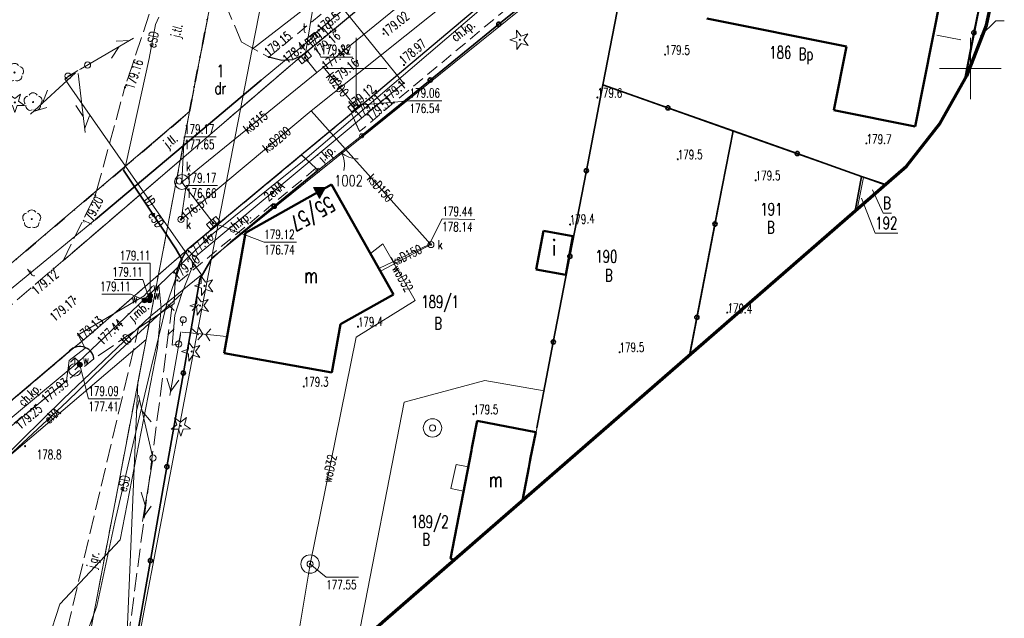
# Model space of a CAD drawing. Header units: metres. Extents: x 7429064 to 7429988, y 5709479 to 5710302.
# Tile 30 of 38: x 7429823 to 7429903, y 5710105 to 5710154. Entities that reach past the tile are written whole.
import ezdxf
from ezdxf.enums import TextEntityAlignment as Align

# ---------------------------------------------------------------- set-up
doc = ezdxf.new("R2010")
doc.units = ezdxf.units.M
doc.header["$MEASUREMENT"] = 0
for name, pattern in [('1', [0]), ('12', [3, 1, -1, 0, -1]), ('3_1', [0]), ('3_14', [1, -1]), ('3_KTCR02', [1.5, 1, -0.5]), ('3_KTJZ01', [2, 1.5, -0.5]), ('3_KTKR01', [0]), ('4', [2.5, 1.5, -1]), ('4_KTJZ01', [2, 1.5, -0.5]), ('5_1', [0]), ('5_EGBB01', [0]), ('5_EGBI17', [0]), ('7_1', [0]), ('7_SUBP02_05', [0]), ('7_SUOP03_03', [0]), ('7_SUOP03_07', [0]), ('7_SUOP03_13', [0]), ('7_SUOP03_17', [0]), ('7_SUPB_P_01', [2.5, 2, -0.5]), ('7_SUPE_01', [0]), ('7_SUPG_P_01', [2.5, 2, -0.5]), ('7_SUPK_01', [0]), ('7_SUPT_01', [0]), ('7_SUPW_01', [0]), ('7_SUSM03_02', [0]), ('8_SUPE_01', [0]), ('8_SUPT_01', [0]), ('8_SUSM03_02', [0])]:
    doc.linetypes.add(name, pattern=pattern)
doc.layers.get('0').update_dxf_attribs({"color": 250, "linetype": 'CONTINUOUS', "lineweight": 100})
for name, color, linetype, lineweight in [('DZIALKA_L_0', 96, '1', 18), ('DZIALKA_T_0', 96, 'CONTINUOUS', 18), ('EADTD_T_0', 7, 'CONTINUOUS', 25), ('EGBB_E_T_0', 7, 'CONTINUOUS', 25), ('EGBB_L_0', 7, '5_EGBB01', 50), ('EGBB_L_1', 7, '5_EGBB01', 50), ('EGBE_L_8', 7, '5_1', 18), ('GMINA_L_0', 7, '12', 35), ('KRZYZE_L_0', 7, '1', 18), ('KTCR_E_T_1', 7, 'CONTINUOUS', 15), ('KTCR_L_1', 7, '3_KTCR02', 18), ('KTJZ_E_T_0', 7, 'CONTINUOUS', 15), ('KTJZ_E_T_0_a', 7, 'CONTINUOUS', 15), ('KTJZ_L_0', 7, '3_KTJZ01', 18), ('KTJZ_L_0_a', 7, '4_KTJZ01', 18), ('KTKR_L_0', 7, '3_KTKR01', 25), ('KTOK_L_1', 7, '3_1', 18), ('KTOK_L_4', 7, 'CONTINUOUS', 35), ('OBOP_T_0', 96, 'CONTINUOUS', 18), ('OBOP_T_0_a', 96, 'CONTINUOUS', 18), ('OBOP_T_1_a', 96, 'CONTINUOUS', 18), ('OBREB_L_0', 7, '4', 18), ('OS_PunktOsnowyWysokosciowej', 18, 'CONTINUOUS', 18), ('RTPW_T_0', 7, 'CONTINUOUS', 15), ('RTPW_T_1', 7, 'CONTINUOUS', 15), ('RTPW_T_1_a', 7, 'CONTINUOUS', 15), ('SUBK_L_0', 34, '7_SUBP02_05', 18), ('SUOE_L_1', 1, '7_SUOP03_13', 35), ('SUOT_L_1', 30, '7_SUOP03_17', 35), ('SUPE_E_T_2', 1, 'CONTINUOUS', 15), ('SUPE_E_T_2_a', 1, 'CONTINUOUS', 15), ('SUPE_E_T_3', 1, 'CONTINUOUS', 15), ('SUPE_L_2', 1, '7_SUPE_01', 18), ('SUPE_L_2_a', 1, '8_SUPE_01', 18), ('SUPE_L_3', 1, '7_SUPE_01', 18), ('SUPK_E_T_0', 34, 'CONTINUOUS', 15), ('SUPK_E_T_4', 34, 'CONTINUOUS', 15), ('SUPK_L_0', 34, '7_SUPK_01', 18), ('SUPK_L_4', 34, '7_SUPK_01', 18), ('SUPP_L_3', 52, '7_SUPG_P_01', 18), ('SUPT_E_T_0', 30, 'CONTINUOUS', 15), ('SUPT_L_0', 30, '7_SUPT_01', 18), ('SUPT_L_0_a', 30, '8_SUPT_01', 18), ('SUPW_E_T_0', 5, 'CONTINUOUS', 15), ('SUPW_L_0', 5, '7_SUPW_01', 18), ('SUSM_L_4', 7, 'CONTINUOUS', 18), ('SUSM_L_4_a', 7, 'CONTINUOUS', 18), ('SUSM_T_0', 7, 'CONTINUOUS', 18), ('SUSM_T_3', 7, 'CONTINUOUS', 18), ('SUTE_T_0', 1, 'CONTINUOUS', 18), ('SUTK_T_0', 7, 'CONTINUOUS', 18), ('SUTT_T_0', 30, 'CONTINUOUS', 18), ('SUTW_T_0', 5, 'CONTINUOUS', 18), ('SUUK_E_T_3', 7, 'CONTINUOUS', 15), ('SUUK_E_T_9', 34, 'CONTINUOUS', 15), ('SUUK_T_0', 7, 'CONTINUOUS', 18), ('SUUK_T_2', 34, 'CONTINUOUS', 18), ('SUUK_T_4', 7, 'CONTINUOUS', 18), ('SUUT_E_T_9', 30, 'CONTINUOUS', 15), ('SUUT_T_1', 30, 'CONTINUOUS', 18), ('SUUW_E_T_5', 7, 'CONTINUOUS', 15), ('SUUW_T_0', 7, 'CONTINUOUS', 18), ('SUUW_T_1', 7, 'CONTINUOUS', 18), ('SUUW_T_7', 7, 'CONTINUOUS', 18), ('UZYTKI_T_0', 96, 'CONTINUOUS', 18), ('zakres', 2, 'CONTINUOUS', 70)]:
    doc.layers.add(name, color=color, linetype=linetype, lineweight=lineweight)
doc.styles.get("Standard").update_dxf_attribs({"font": 'Simplex.SHX', "width": 0.75})

# ---------------------------------------------------------------- blocks, each defined once
blk = doc.blocks.new('3_OBOP01_01')
at = {"linetype": 'Continuous'}
for p, q in [((-0.78225, -0.26495), (-0.3012, 0.09375)), ((-0.3012, 0.09375), (-0.4937, 0.6621)), ((-0.4937, 0.6621), (-0.0039, 0.31545)), ((-0.0039, 0.31545), (0.4771, 0.67415)), ((0.4771, 0.67415), (0.2988, 0.1012)), ((0.2988, 0.1012), (0.7886, -0.24545)), ((-0.18225, -0.2575), (-0.78225, -0.26495)), ((0.01025, -0.82585), (-0.18225, -0.2575)), ((0.1886, -0.2529), (0.01025, -0.82585)), ((0.7886, -0.24545), (0.1886, -0.2529))]:
    blk.add_line(p, q, dxfattribs=at)
blk.add_circle((0, 0), 0.045, dxfattribs=at)
blk = doc.blocks.new('3_RTPW01')
at = {"linetype": 'Continuous'}
blk.add_circle((0, 0), 0.045, dxfattribs=at)
blk = doc.blocks.new('3_RTPW02')
at = {"linetype": 'Continuous'}
blk.add_circle((0, 0), 0.045, dxfattribs=at)
blk = doc.blocks.new('4_OBOP02_01')
at = {"linetype": 'Continuous'}
blk.add_circle((0, 0), 0.045, dxfattribs=at)
for centre, start, end in [((-0.357, 0.116), 102.14447, 221.86002), ((0, 0.375), 30.14012, 149.85988), ((0.357, 0.116), 318.13998, 77.85553), ((-0.22, -0.303), 174.14818, 293.85423), ((0.22, -0.303), 246.14577, 5.85182)]:
    blk.add_arc(centre, 0.375, start, end, dxfattribs=at)
blk = doc.blocks.new('4_OBOP01_01')
at = {"linetype": 'Continuous'}
for p, q in [((-0.78225, -0.26495), (-0.3012, 0.09375)), ((-0.3012, 0.09375), (-0.4937, 0.6621)), ((-0.4937, 0.6621), (-0.0039, 0.31545)), ((-0.0039, 0.31545), (0.4771, 0.67415)), ((0.4771, 0.67415), (0.2988, 0.1012)), ((0.2988, 0.1012), (0.7886, -0.24545)), ((-0.18225, -0.2575), (-0.78225, -0.26495)), ((0.01025, -0.82585), (-0.18225, -0.2575)), ((0.1886, -0.2529), (0.01025, -0.82585)), ((0.7886, -0.24545), (0.1886, -0.2529))]:
    blk.add_line(p, q, dxfattribs=at)
blk.add_circle((0, 0), 0.045, dxfattribs=at)
blk = doc.blocks.new('4_RTPW02')
at = {"linetype": 'Continuous'}
blk.add_circle((0, 0), 0.045, dxfattribs=at)
blk = doc.blocks.new('7_SUSM04_01')
at = {"linetype": 'Continuous'}
blk.add_circle((0, 0), 0.25, dxfattribs=at)
blk = doc.blocks.new('7_SUSM01_01')
at = {"linetype": 'Continuous'}
for p, q in [((-0.742, 0.742), (-1.237, 1.237)), ((0.742, 0.742), (1.237, 1.237)), ((-0.742, -0.742), (-1.237, -1.237)), ((0.742, -0.742), (1.237, -1.237))]:
    blk.add_line(p, q, dxfattribs=at)
blk = doc.blocks.new('7_SUPS01_03')
at = {"linetype": 'Continuous'}
blk.add_circle((0, 0), 0.0625, dxfattribs=at)
blk = doc.blocks.new('7_SUPS01_05')
at = {"linetype": 'Continuous'}
blk.add_circle((0, 0), 0.0625, dxfattribs=at)
blk = doc.blocks.new('7_SUPS01_07')
at = {"linetype": 'Continuous'}
blk.add_circle((0, 0), 0.0625, dxfattribs=at)
blk = doc.blocks.new('7_SUPS01_08')
at = {"linetype": 'Continuous'}
blk.add_circle((0, 0), 0.0625, dxfattribs=at)
blk = doc.blocks.new('7_SUUS15_05')
at = {"linetype": 'Continuous'}
blk.add_circle((0, 0), 0.25, dxfattribs=at)
blk = doc.blocks.new('7_SUUS05')
at = {"linetype": 'Continuous'}
for p, q in [((-0.5, -0.25), (-0.5, 0.25)), ((-0.5, 0.25), (0.5, 0.25)), ((-0.175, 0.25), (-0.175, -0.25)), ((0.175, 0.25), (0.175, -0.25)), ((0.5, 0.25), (0.5, -0.25)), ((0.5, -0.25), (-0.5, -0.25))]:
    blk.add_line(p, q, dxfattribs=at)
blk = doc.blocks.new('7_SUUS22_01')
at = {"linetype": 'Continuous'}
blk.add_circle((0, 0), 0.25, dxfattribs=at)
blk = doc.blocks.new('7_SUUS15_07B')
at = {"linetype": 'Continuous'}
for p, q in [((0.5, 0.233), (-0.5, 0.233)), ((-0.5, 0.233), (-0.5, -0.233)), ((0.5, -0.233), (0.5, 0.233)), ((-0.5, -0.233), (0.5, -0.233))]:
    blk.add_line(p, q, dxfattribs=at)
blk = doc.blocks.new('7_SUUS13')
at = {"linetype": 'Continuous'}
for radius in [0.75, 0.25]:
    blk.add_circle((0, 0), radius, dxfattribs=at)
blk = doc.blocks.new('7_SUUS02')
at = {"linetype": 'Continuous'}
for p, q in [((0, 1), (-0.35355, 0.64645)), ((0, 1), (0.35355, 0.64645)), ((0, 0.5), (0, 1))]:
    blk.add_line(p, q, dxfattribs=at)
blk.add_circle((0, 0), 0.5, dxfattribs=at)
blk = doc.blocks.new('7_SUUS25')
at = {"linetype": 'Continuous'}
for radius in [0.2, 0.175, 0.15, 0.125, 0.1, 0.075, 0.05, 0.025, 0.00715]:
    blk.add_circle((0, 0), radius, dxfattribs=at)
blk = doc.blocks.new('OSSW04')
at = {"linetype": 'Continuous', "lineweight": 13}
blk.add_hatch(color=0, dxfattribs=at).paths.add_polyline_path([(-1, 0.6), (1, 0.6), (0, -1.2)])
at = {"color": 0, "linetype": 'Continuous', "lineweight": 13, "flags": 128}
blk.add_lwpolyline([(-1, 0.6), (1, 0.6), (0, -1.2)], close=True, dxfattribs=at)

msp = doc.modelspace()

# ---------------------------------------------------------------- linework, layer by layer
at = {"layer": 'DZIALKA_L_0', "linetype": '1'}
for p, q in [((7429854.703, 5710241.03), (7429836.9, 5710148.93)), ((7429841.54, 5710151.59), (7429846.14, 5710175.38)), ((7429899.623, 5710149.249), (7429902.616, 5710164.38)), ((7429841.54, 5710151.59), (7429856.42, 5710163.13)), ((7429838.22, 5710134.56), (7429872.74, 5710162.37)), ((7429872.74, 5710162.37), (7429870.06, 5710148.64)), ((7429838.22, 5710134.56), (7429841.54, 5710151.59)), ((7429836.9, 5710148.93), (7429836.45, 5710146.5)), ((7429870.06, 5710148.64), (7429865.3, 5710123.76)), ((7429870.06, 5710148.64), (7429880.69, 5710144.89)), ((7429836.45, 5710146.5), (7429660.24, 5709996.55)), ((7429832.91, 5710127.96), (7429836.45, 5710146.5)), ((7429880.69, 5710144.89), (7429877.202, 5710126.732)), ((7429891.29, 5710141.13), (7429880.69, 5710144.89)), ((7429891.29, 5710141.13), (7429890.798, 5710138.56)), ((7429893.044, 5710140.514), (7429891.29, 5710141.13)), ((7429832.18, 5710102.87), (7429838.22, 5710134.56)), ((7429668.8, 5709988.15), (7429832.91, 5710127.96)), ((7429832.91, 5710127.96), (7429823.731, 5710079.842)), ((7429860.48, 5710124.61), (7429853.9, 5710122.86)), ((7429865.3, 5710123.76), (7429860.48, 5710124.61)), ((7429865.3, 5710123.76), (7429863.596, 5710114.894)), ((7429853.9, 5710122.86), (7429850.073, 5710103.1))]:
    msp.add_line(p, q, dxfattribs=at)
at = {"layer": 'DZIALKA_T_0', "linetype": 'Continuous'}
for p, q in [((7429891.138, 5710139.452), (7429892.26, 5710136.595)), ((7429892.26, 5710136.595), (7429894.106, 5710136.595))]:
    msp.add_line(p, q, dxfattribs=at)
at = {"layer": 'EGBB_L_0'}
for p, q in [((7429895.5, 5710145.29), (7429898.29, 5710159.31)), ((7429878.54, 5710154.08), (7429889.91, 5710151.79)), ((7429889.91, 5710151.79), (7429888.89, 5710146.62)), ((7429888.89, 5710146.62), (7429895.5, 5710145.29))]:
    msp.add_line(p, q, dxfattribs=at)
at = {"layer": 'EGBB_L_1'}
for p, q in [((7429841, 5710136.63), (7429848, 5710140.58)), ((7429848, 5710140.58), (7429853.05, 5710131.62)), ((7429841, 5710136.63), (7429839.25, 5710126.84)), ((7429864.67, 5710133.66), (7429865.25, 5710136.8)), ((7429865.25, 5710136.8), (7429867.64, 5710136.36)), ((7429867.64, 5710136.36), (7429867.06, 5710133.22)), ((7429867.06, 5710133.22), (7429864.67, 5710133.66)), ((7429853.05, 5710131.62), (7429848.74, 5710129.19)), ((7429848.74, 5710129.19), (7429848.03, 5710125.25)), ((7429848.03, 5710125.25), (7429839.25, 5710126.84)), ((7429859.86, 5710121.34), (7429859.43, 5710119.12)), ((7429864.62, 5710120.4), (7429859.86, 5710121.34)), ((7429864.18, 5710118.17), (7429864.62, 5710120.4)), ((7429857.683, 5710110.099), (7429859.39, 5710118.92)), ((7429859.39, 5710118.92), (7429859.43, 5710119.12)), ((7429864.05, 5710117.54), (7429864.18, 5710118.17)), ((7429864.05, 5710117.54), (7429863.539, 5710114.845)), ((7429858.011, 5710110.035), (7429857.683, 5710110.099))]:
    msp.add_line(p, q, dxfattribs=at)
at = {"layer": 'EGBE_L_8', "linetype": '5_EGBI17'}
for p, q in [((7429857.716, 5710115.816), (7429858.149, 5710117.765)), ((7429858.149, 5710117.765), (7429859.124, 5710117.587)), ((7429859.124, 5710117.587), (7429858.742, 5710115.6)), ((7429858.742, 5710115.6), (7429857.716, 5710115.816))]:
    msp.add_line(p, q, dxfattribs=at)
at = {"layer": 'GMINA_L_0', "linetype": '12'}
for p, q in [((7429836.9, 5710148.93), (7429860.884, 5710273.006)), ((7429836.45, 5710146.5), (7429836.9, 5710148.93)), ((7429660.24, 5709996.55), (7429836.45, 5710146.5))]:
    msp.add_line(p, q, dxfattribs=at)
at = {"layer": 'KRZYZE_L_0', "linetype": '1'}
for p, q in [((7429850, 5710147.5), (7429850, 5710152.5)), ((7429900, 5710147.5), (7429900, 5710152.5)), ((7429847.5, 5710150), (7429852.5, 5710150)), ((7429897.5, 5710150), (7429902.5, 5710150))]:
    msp.add_line(p, q, dxfattribs=at)
at = {"layer": 'KTCR_L_1', "linetype": '3_KTCR02'}
for p, q in [((7429851.66, 5710148.03), (7429864.71, 5710159.04)), ((7429854.467, 5710158.42), (7429848.23, 5710153.21)), ((7429865.81, 5710157.84), (7429853.08, 5710147.24)), ((7429842.9, 5710150.94), (7429847.19, 5710154.45)), ((7429848.23, 5710153.21), (7429845.61, 5710151.08)), ((7429843.95, 5710150.66), (7429842.9, 5710150.94)), ((7429845.61, 5710151.08), (7429844.82, 5710150.71)), ((7429844.82, 5710150.71), (7429843.95, 5710150.66)), ((7429849.623, 5710146.34), (7429851.66, 5710148.03)), ((7429853.08, 5710147.24), (7429850.291, 5710144.876)), ((7429850.291, 5710144.876), (7429849.623, 5710146.34)), ((7429836.26, 5710135.25), (7429845.569, 5710142.976)), ((7429845.569, 5710142.976), (7429846.729, 5710141.886)), ((7429846.729, 5710141.886), (7429835.24, 5710132.37)), ((7429818.997, 5710120.444), (7429826.56, 5710126.88)), ((7429828.66, 5710126.38), (7429822.17, 5710121.13))]:
    msp.add_line(p, q, dxfattribs=at)
for centre, radius, start, end in [((7429840.186, 5710132.239), 4.947, 142.51199, 178.48311), ((7429827.516, 5710126.236), 1.153, 7.19681, 146.01819)]:
    msp.add_arc(centre, radius, start, end, dxfattribs=at)
at = {"layer": 'KTJZ_L_0', "linetype": '3_KTJZ01'}
for p, q in [((7429836.45, 5710146.5), (7429841.322, 5710171.79)), ((7429864.71, 5710159.04), (7429851.66, 5710148.03)), ((7429854.467, 5710158.42), (7429848.23, 5710153.21)), ((7429839.31, 5710155.37), (7429840.69, 5710152.14)), ((7429845.61, 5710151.08), (7429848.23, 5710153.21)), ((7429840.69, 5710152.14), (7429842.9, 5710150.94)), ((7429825.38, 5710133.7), (7429845.61, 5710151.08)), ((7429842.9, 5710150.94), (7429843.95, 5710150.66)), ((7429844.82, 5710150.71), (7429845.61, 5710151.08)), ((7429843.95, 5710150.66), (7429844.82, 5710150.71)), ((7429851.66, 5710148.03), (7429836.26, 5710135.25)), ((7429828.876, 5710140.054), (7429836.45, 5710146.5)), ((7429845.569, 5710142.976), (7429849.623, 5710146.34)), ((7429849.623, 5710146.34), (7429850.451, 5710144.525)), ((7429850.451, 5710144.525), (7429846.904, 5710141.721)), ((7429846.729, 5710141.886), (7429845.569, 5710142.976)), ((7429846.729, 5710141.886), (7429846.904, 5710141.721)), ((7429826.153, 5710134.364), (7429828.77, 5710139.67)), ((7429828.77, 5710139.67), (7429828.876, 5710140.054)), ((7429836.26, 5710135.25), (7429828.56, 5710128.54)), ((7429802.62, 5710114.32), (7429825.38, 5710133.7)), ((7429835.24, 5710132.37), (7429835.2, 5710130.87)), ((7429835.2, 5710130.87), (7429828.66, 5710126.38)), ((7429835.028, 5710130.752), (7429831.28, 5710102.19)), ((7429833.204, 5710129.5), (7429835.028, 5710130.752)), ((7429826.03, 5710102.4), (7429832.296, 5710128.876)), ((7429828.56, 5710128.54), (7429826.56, 5710126.88)), ((7429826.56, 5710126.88), (7429806.63, 5710109.92))]:
    msp.add_line(p, q, dxfattribs=at)
at = {"layer": 'KTJZ_L_0', "linetype": '3_14'}
for p, q in [((7429826.153, 5710134.364), (7429845.61, 5710151.08)), ((7429828.56, 5710128.54), (7429836.26, 5710135.25)), ((7429833.204, 5710129.5), (7429832.239, 5710124.443)), ((7429832.239, 5710124.443), (7429833.204, 5710129.5)), ((7429832.296, 5710128.876), (7429833.204, 5710129.5)), ((7429826.56, 5710126.88), (7429828.56, 5710128.54)), ((7429831.28, 5710102.19), (7429832.239, 5710124.443))]:
    msp.add_line(p, q, dxfattribs=at)
at = {"layer": 'KTJZ_L_0', "linetype": '3_KTJZ01'}
for centre, radius, start, end in [((7429840.186, 5710132.239), 4.947, 142.51199, 178.48311), ((7429827.516, 5710126.236), 1.153, 7.19681, 146.01819)]:
    msp.add_arc(centre, radius, start, end, dxfattribs=at)
at = {"layer": 'KTJZ_L_0_a', "linetype": '4_KTJZ01'}
for p, q in [((7429841.329, 5710171.799), (7429836.45, 5710146.5)), ((7429833.78, 5710156.33), (7429831.19, 5710148.48)), ((7429828.876, 5710140.054), (7429831.19, 5710148.48)), ((7429836.45, 5710146.5), (7429828.876, 5710140.054))]:
    msp.add_line(p, q, dxfattribs=at)
at = {"layer": 'KTKR_L_0', "linetype": '3_KTKR01'}
for p, q in [((7429864.71, 5710159.04), (7429851.66, 5710148.03)), ((7429854.467, 5710158.42), (7429848.23, 5710153.21)), ((7429848.23, 5710153.21), (7429845.61, 5710151.08)), ((7429843.95, 5710150.66), (7429842.9, 5710150.94)), ((7429845.61, 5710151.08), (7429844.82, 5710150.71)), ((7429844.82, 5710150.71), (7429843.95, 5710150.66)), ((7429851.66, 5710148.03), (7429849.623, 5710146.34)), ((7429849.623, 5710146.34), (7429845.569, 5710142.976)), ((7429845.569, 5710142.976), (7429836.26, 5710135.25)), ((7429826.56, 5710126.88), (7429821.18, 5710122.34))]:
    msp.add_line(p, q, dxfattribs=at)
for centre, radius, start, end in [((7429840.188, 5710132.238), 4.949, 142.51956, 178.47554), ((7429827.516, 5710126.236), 1.153, 7.1887, 146.02631)]:
    msp.add_arc(centre, radius, start, end, dxfattribs=at)
at = {"layer": 'KTOK_L_1'}
for p, q in [((7429850.451, 5710144.525), (7429849.168, 5710143.511)), ((7429849.364, 5710143.666), (7429848.187, 5710142.735)), ((7429848.187, 5710142.735), (7429846.904, 5710141.721))]:
    msp.add_line(p, q, dxfattribs=at)
for centre in [(7429850.451, 5710144.525), (7429846.904, 5710141.721)]:
    msp.add_circle(centre, 0.17, dxfattribs=at)
for centre, start, end in [((7429850.158, 5710144.646), 226.26875, 270.34313), ((7429847.05, 5710142.189), 346.30547, 30.37985)]:
    msp.add_arc(centre, 2, start, end, dxfattribs=at)
at = {"layer": 'KTOK_L_4'}
for p, q in [((7429900.286, 5710152.936), (7429901.674, 5710159.894)), ((7429867.198, 5710158.156), (7429861.616, 5710153.612)), ((7429870.09, 5710148.67), (7429871.435, 5710155.685)), ((7429861.616, 5710153.612), (7429856.034, 5710149.069)), ((7429899.511, 5710149.052), (7429900.286, 5710152.936)), ((7429856.034, 5710149.069), (7429850.451, 5710144.525)), ((7429868.745, 5710141.695), (7429870.09, 5710148.67)), ((7429870.09, 5710148.67), (7429875.385, 5710146.805)), ((7429875.385, 5710146.805), (7429880.68, 5710144.94)), ((7429880.68, 5710144.94), (7429879.21, 5710137.345)), ((7429880.68, 5710144.94), (7429885.91, 5710143.085)), ((7429885.91, 5710143.085), (7429891.14, 5710141.23)), ((7429843.337, 5710138.801), (7429846.904, 5710141.721)), ((7429867.4, 5710134.72), (7429868.745, 5710141.695)), ((7429891.14, 5710141.23), (7429890.628, 5710138.412)), ((7429891.14, 5710141.23), (7429893.09, 5710140.554)), ((7429839.77, 5710135.88), (7429843.337, 5710138.801)), ((7429879.21, 5710137.345), (7429877.74, 5710129.75)), ((7429838.21, 5710134.47), (7429839.77, 5710135.88)), ((7429837.28, 5710132.86), (7429838.21, 5710134.47)), ((7429866.055, 5710127.745), (7429867.4, 5710134.72)), ((7429835.94, 5710125.225), (7429837.28, 5710132.86)), ((7429877.74, 5710129.75), (7429877.146, 5710126.683)), ((7429864.71, 5710120.77), (7429866.055, 5710127.745)), ((7429834.6, 5710117.59), (7429835.94, 5710125.225)), ((7429833.26, 5710109.955), (7429834.6, 5710117.59)), ((7429831.92, 5710102.32), (7429833.26, 5710109.955))]:
    msp.add_line(p, q, dxfattribs=at)
for centre in [(7429861.616, 5710153.612), (7429900.286, 5710152.936), (7429856.034, 5710149.069), (7429875.385, 5710146.805), (7429885.91, 5710143.085), (7429868.745, 5710141.695), (7429843.337, 5710138.801), (7429879.21, 5710137.345), (7429867.4, 5710134.72), (7429877.74, 5710129.75), (7429866.055, 5710127.745), (7429835.94, 5710125.225), (7429834.6, 5710117.59), (7429833.26, 5710109.955)]:
    msp.add_circle(centre, 0.17, dxfattribs=at)
at = {"layer": 'OBREB_L_0', "linetype": '4'}
for p, q in [((7429832.91, 5710127.96), (7429836.45, 5710146.5)), ((7429820.539, 5710063.111), (7429832.91, 5710127.96))]:
    msp.add_line(p, q, dxfattribs=at)
at = {"layer": 'SUBK_L_0', "linetype": '7_SUBP02_05'}
msp.add_circle((7429835.83, 5710140.77), 0.6, dxfattribs=at)
at = {"layer": 'SUOE_L_1', "linetype": '7_SUOP03_03'}
for p, q in [((7429831.08, 5710141.73), (7429834.543, 5710136.511)), ((7429835.32, 5710135.34), (7429834.543, 5710136.511)), ((7429835.85, 5710134.43), (7429835.32, 5710135.34))]:
    msp.add_line(p, q, dxfattribs=at)
at = {"layer": 'SUOE_L_1', "linetype": '7_1'}
for p, q in [((7429831.08, 5710141.73), (7429834.543, 5710136.511)), ((7429834.543, 5710136.511), (7429835.32, 5710135.34)), ((7429835.32, 5710135.34), (7429835.85, 5710134.43))]:
    msp.add_line(p, q, dxfattribs=at)
at = {"layer": 'SUOT_L_1', "linetype": '7_SUOP03_07'}
for p in [(7429842.28, 5710149.07), (7429828.78, 5710137.71)]:
    msp.add_line(p, (7429835.919, 5710143.717), dxfattribs=at)
at = {"layer": 'SUOT_L_1', "linetype": '7_1'}
for p, q in [((7429835.919, 5710143.717), (7429842.28, 5710149.07)), ((7429828.78, 5710137.71), (7429835.919, 5710143.717))]:
    msp.add_line(p, q, dxfattribs=at)
at = {"layer": 'SUPE_L_2', "linetype": '7_SUPE_01'}
for p, q in [((7429831.197, 5710142.03), (7429831.08, 5710141.73)), ((7429831.08, 5710141.73), (7429834.543, 5710136.511)), ((7429834.543, 5710136.511), (7429835.32, 5710135.34)), ((7429835.32, 5710135.34), (7429835.85, 5710134.43)), ((7429835.85, 5710134.43), (7429834.57, 5710130.78)), ((7429834.57, 5710130.78), (7429833.32, 5710125.68)), ((7429833.32, 5710125.68), (7429831.9, 5710119.73)), ((7429831.9, 5710119.73), (7429830.37, 5710113.08)), ((7429830.37, 5710113.08), (7429828.91, 5710106.23)), ((7429828.91, 5710106.23), (7429828.03, 5710103.92))]:
    msp.add_line(p, q, dxfattribs=at)
at = {"layer": 'SUPE_L_2_a', "linetype": '8_SUPE_01'}
for p, q in [((7429833.68, 5710153.6), (7429833.933, 5710154.191)), ((7429833.16, 5710150.83), (7429833.68, 5710153.6)), ((7429831.26, 5710142.19), (7429833.16, 5710150.83)), ((7429831.197, 5710142.03), (7429831.26, 5710142.19))]:
    msp.add_line(p, q, dxfattribs=at)
at = {"layer": 'SUPE_L_3', "linetype": '7_SUPE_01'}
for p, q in [((7429853.867, 5710148.829), (7429848.38, 5710155.604)), ((7429837.051, 5710134.8), (7429853.867, 5710148.829)), ((7429835.824, 5710131.699), (7429837.051, 5710134.8)), ((7429835.824, 5710131.699), (7429830.438, 5710126.752)), ((7429835.236, 5710129.918), (7429835.824, 5710131.699)), ((7429835.028, 5710127.487), (7429835.236, 5710129.918)), ((7429835.742, 5710128.568), (7429835.558, 5710127.578)), ((7429837.646, 5710128.378), (7429835.833, 5710128.559)), ((7429837.519, 5710128.391), (7429837.106, 5710127.929)), ((7429837.519, 5710128.391), (7429837.206, 5710128.924)), ((7429839.459, 5710128.197), (7429837.646, 5710128.378)), ((7429838.185, 5710128.826), (7429837.772, 5710128.365)), ((7429838.085, 5710127.831), (7429837.772, 5710128.365)), ((7429835.7, 5710128.322), (7429834.85, 5710123.394)), ((7429835.558, 5710127.578), (7429835.028, 5710127.487)), ((7429830.438, 5710126.752), (7429826.492, 5710122.898)), ((7429834.587, 5710124.81), (7429834.91, 5710123.739)), ((7429835.572, 5710124.64), (7429834.91, 5710123.739)), ((7429826.492, 5710122.898), (7429820.697, 5710117.521))]:
    msp.add_line(p, q, dxfattribs=at)
at = {"layer": 'SUPK_L_0', "linetype": '7_SUPK_01'}
for p, q in [((7429865.13, 5710164.57), (7429847.34, 5710150.12)), ((7429846.81, 5710149.69), (7429845.83, 5710150.9)), ((7429847.34, 5710150.12), (7429846.81, 5710149.69)), ((7429849.88, 5710147), (7429847.34, 5710150.12)), ((7429846.81, 5710149.69), (7429835.83, 5710140.77)), ((7429838.36, 5710137.44), (7429835.83, 5710140.77))]:
    msp.add_line(p, q, dxfattribs=at)
at = {"layer": 'SUPK_L_0', "linetype": '7_1'}
for p, q in [((7429847.34, 5710150.12), (7429865.13, 5710164.57)), ((7429846.81, 5710149.69), (7429845.83, 5710150.9)), ((7429846.81, 5710149.69), (7429847.34, 5710150.12)), ((7429849.88, 5710147), (7429847.34, 5710150.12)), ((7429835.83, 5710140.77), (7429846.81, 5710149.69)), ((7429838.36, 5710137.44), (7429835.83, 5710140.77))]:
    msp.add_line(p, q, dxfattribs=at)
at = {"layer": 'SUPK_L_4', "linetype": '7_SUPK_01'}
for p, q in [((7429846.35, 5710146.57), (7429882.78, 5710175.67)), ((7429835.75, 5710137.72), (7429846.35, 5710146.57)), ((7429846.35, 5710146.57), (7429856.091, 5710135.68)), ((7429851.854, 5710133.742), (7429855.96, 5710135.68)), ((7429851.977, 5710133.524), (7429856.091, 5710135.68))]:
    msp.add_line(p, q, dxfattribs=at)
at = {"layer": 'SUPK_L_4', "linetype": '7_1'}
for p, q in [((7429846.35, 5710146.57), (7429882.78, 5710175.67)), ((7429835.75, 5710137.72), (7429846.35, 5710146.57)), ((7429846.35, 5710146.57), (7429856.091, 5710135.68)), ((7429851.854, 5710133.742), (7429855.96, 5710135.68)), ((7429851.977, 5710133.524), (7429856.091, 5710135.68))]:
    msp.add_line(p, q, dxfattribs=at)
at = {"layer": 'SUPP_L_3', "linetype": '7_SUPG_P_01'}
msp.add_line((7429899.22, 5710152.34), (7429896.991, 5710152.781), dxfattribs=at)
at = {"layer": 'SUPP_L_3', "linetype": '7_SUPB_P_01'}
msp.add_line((7429899.22, 5710152.34), (7429896.991, 5710152.781), dxfattribs=at)
at = {"layer": 'SUPT_L_0', "linetype": '7_SUPT_01'}
for p, q in [((7429846.61, 5710152.83), (7429874.83, 5710176.61)), ((7429842.28, 5710149.07), (7429846.365, 5710152.445)), ((7429846.365, 5710152.445), (7429846.61, 5710152.83)), ((7429835.919, 5710143.717), (7429842.28, 5710149.07)), ((7429828.78, 5710137.71), (7429835.919, 5710143.717)), ((7429831.235, 5710142.062), (7429837.405, 5710133.218)), ((7429816.38, 5710127.53), (7429828.78, 5710137.71)), ((7429837.405, 5710133.218), (7429833.273, 5710129.86)), ((7429833.273, 5710129.86), (7429826.19, 5710123.11)), ((7429826.19, 5710123.11), (7429821.07, 5710118.06)), ((7429832.11, 5710121.995), (7429832.374, 5710123.081)), ((7429833.412, 5710118.549), (7429832.296, 5710123.423)), ((7429833.308, 5710121.243), (7429832.597, 5710122.107)), ((7429832.619, 5710113.124), (7429833.427, 5710118.058)), ((7429832.837, 5710114.456), (7429832.505, 5710115.524)), ((7429832.676, 5710113.469), (7429833.331, 5710114.375))]:
    msp.add_line(p, q, dxfattribs=at)
at = {"layer": 'SUPT_L_0_a', "linetype": '8_SUPT_01'}
for p, q in [((7429827.561, 5710149.966), (7429831.885, 5710152.477)), ((7429830.104, 5710150.864), (7429830.717, 5710151.799)), ((7429830.466, 5710152.231), (7429831.582, 5710152.301)), ((7429823.488, 5710146.279), (7429827.161, 5710149.67)), ((7429826.3, 5710149.17), (7429827.345, 5710149.84)), ((7429827.374, 5710149.6), (7429827.949, 5710144.81)), ((7429826.66, 5710148.59), (7429826.3, 5710149.17)), ((7429826.66, 5710148.59), (7429831.235, 5710142.062)), ((7429824.479, 5710147.194), (7429824.875, 5710148.24)), ((7429823.745, 5710146.516), (7429824.819, 5710146.827)), ((7429827.182, 5710147.002), (7429827.793, 5710146.103)), ((7429828.29, 5710146.163), (7429827.908, 5710145.145))]:
    msp.add_line(p, q, dxfattribs=at)
at = {"layer": 'SUPW_L_0', "linetype": '7_SUPW_01'}
for p, q in [((7429845.65, 5710142.43), (7429860.36, 5710155.04)), ((7429838.22, 5710136.46), (7429845.65, 5710142.43)), ((7429833.932, 5710132.357), (7429838.22, 5710136.46)), ((7429852.19, 5710135.75), (7429851.17, 5710134.956)), ((7429854.81, 5710131.13), (7429852.19, 5710135.75)), ((7429827.36, 5710126.07), (7429833.932, 5710132.357)), ((7429834.132, 5710130.535), (7429833.932, 5710132.357)), ((7429832.739, 5710131.514), (7429833.44, 5710132.28)), ((7429827.372, 5710128.332), (7429832.739, 5710131.514)), ((7429850.02, 5710128.15), (7429854.81, 5710131.13)), ((7429833.824, 5710127.284), (7429834.132, 5710130.535)), ((7429827.956, 5710127.241), (7429827.372, 5710128.332)), ((7429846.258, 5710109.668), (7429850.02, 5710128.15)), ((7429826.65, 5710126.242), (7429827.956, 5710127.241)), ((7429830.799, 5710111.652), (7429833.824, 5710127.284)), ((7429824.148, 5710123.412), (7429827.36, 5710126.07)), ((7429826.429, 5710124.58), (7429826.65, 5710126.242)), ((7429827.36, 5710126.07), (7429827.52, 5710125.9)), ((7429827.52, 5710125.9), (7429827.12, 5710125.47)), ((7429809.919, 5710111.066), (7429826.429, 5710124.58)), ((7429791, 5710095.98), (7429824.148, 5710123.412)), ((7429825.899, 5710106.392), (7429830.799, 5710111.652)), ((7429846.258, 5710109.668), (7429844.319, 5710098.02)), ((7429823.897, 5710100.409), (7429825.899, 5710106.392))]:
    msp.add_line(p, q, dxfattribs=at)
at = {"layer": 'SUPW_L_0', "linetype": '7_1'}
for p, q in [((7429860.36, 5710155.04), (7429845.65, 5710142.43)), ((7429838.22, 5710136.46), (7429845.65, 5710142.43)), ((7429833.932, 5710132.357), (7429838.22, 5710136.46)), ((7429851.17, 5710134.956), (7429852.19, 5710135.75)), ((7429852.19, 5710135.75), (7429854.81, 5710131.13)), ((7429827.36, 5710126.07), (7429833.932, 5710132.357)), ((7429833.932, 5710132.357), (7429834.132, 5710130.535)), ((7429833.44, 5710132.28), (7429832.739, 5710131.514)), ((7429832.739, 5710131.514), (7429827.372, 5710128.332)), ((7429854.81, 5710131.13), (7429850.02, 5710128.15)), ((7429834.132, 5710130.535), (7429833.824, 5710127.284)), ((7429827.372, 5710128.332), (7429827.956, 5710127.241)), ((7429850.02, 5710128.15), (7429846.258, 5710109.668)), ((7429827.956, 5710127.241), (7429826.65, 5710126.242)), ((7429833.824, 5710127.284), (7429830.799, 5710111.652)), ((7429824.148, 5710123.412), (7429827.36, 5710126.07)), ((7429826.65, 5710126.242), (7429826.429, 5710124.58)), ((7429827.52, 5710125.9), (7429827.36, 5710126.07)), ((7429827.12, 5710125.47), (7429827.52, 5710125.9)), ((7429826.429, 5710124.58), (7429809.919, 5710111.066)), ((7429791, 5710095.98), (7429824.148, 5710123.412)), ((7429830.799, 5710111.652), (7429825.899, 5710106.392)), ((7429846.258, 5710109.668), (7429844.319, 5710098.02)), ((7429825.899, 5710106.392), (7429823.897, 5710100.409))]:
    msp.add_line(p, q, dxfattribs=at)
at = {"layer": 'SUSM_L_4', "linetype": '7_SUSM03_02'}
for p, q in [((7429835.835, 5710129.067), (7429835.926, 5710129.558)), ((7429835.604, 5710127.824), (7429835.695, 5710128.315))]:
    msp.add_line(p, q, dxfattribs=at)
for centre in [(7429835.926, 5710129.558), (7429835.558, 5710127.578)]:
    msp.add_circle(centre, 0.25, dxfattribs=at)
at = {"layer": 'SUSM_L_4_a', "linetype": '8_SUSM03_02'}
for p, q in [((7429827.922, 5710150.167), (7429827.487, 5710149.921)), ((7429826.985, 5710149.636), (7429826.55, 5710149.39))]:
    msp.add_line(p, q, dxfattribs=at)
for centre in [(7429828.14, 5710150.29), (7429826.55, 5710149.39)]:
    msp.add_circle(centre, 0.25, dxfattribs=at)
at = {"layer": 'SUTK_T_0', "linetype": 'Continuous'}
for p, q in [((7429845.83, 5710150.9), (7429846.666, 5710156.139)), ((7429849.88, 5710147), (7429854.354, 5710147.391)), ((7429854.354, 5710147.391), (7429856.987, 5710147.391)), ((7429835.83, 5710140.77), (7429835.998, 5710144.449)), ((7429835.998, 5710144.449), (7429838.604, 5710144.449)), ((7429835.75, 5710137.72), (7429836.16, 5710140.481)), ((7429836.16, 5710140.481), (7429838.711, 5710140.481)), ((7429838.36, 5710137.44), (7429842.522, 5710135.881)), ((7429855.96, 5710135.68), (7429857.017, 5710137.77)), ((7429857.017, 5710137.77), (7429859.677, 5710137.723)), ((7429842.522, 5710135.881), (7429845.155, 5710135.881))]:
    msp.add_line(p, q, dxfattribs=at)
at = {"layer": 'SUTT_T_0', "linetype": 'Continuous'}
for p, q in [((7429846.365, 5710152.445), (7429847.12, 5710150.93)), ((7429847.12, 5710150.93), (7429849.726, 5710150.93))]:
    msp.add_line(p, q, dxfattribs=at)
at = {"layer": 'SUTW_T_0', "linetype": 'Continuous'}
for p, q in [((7429830.909, 5710134.158), (7429833.243, 5710134.158)), ((7429833.24, 5710131.5), (7429833.243, 5710134.158)), ((7429830.301, 5710132.823), (7429832.635, 5710132.823)), ((7429833.18, 5710131.15), (7429832.635, 5710132.823)), ((7429829.304, 5710131.64), (7429831.638, 5710131.64)), ((7429832.78, 5710131.14), (7429831.638, 5710131.64)), ((7429827.52, 5710125.9), (7429828.208, 5710123.125)), ((7429828.208, 5710123.125), (7429830.786, 5710123.125)), ((7429846.258, 5710109.668), (7429847.562, 5710108.616)), ((7429847.562, 5710108.616), (7429850.195, 5710108.616))]:
    msp.add_line(p, q, dxfattribs=at)
at = {"layer": 'UZYTKI_T_0', "linetype": 'Continuous'}
for p, q in [((7429900.834, 5710152.656), (7429902.075, 5710153.894)), ((7429902.075, 5710153.894), (7429902.762, 5710153.894)), ((7429892.03, 5710140.143), (7429892.893, 5710138.234)), ((7429892.893, 5710138.234), (7429893.581, 5710138.234))]:
    msp.add_line(p, q, dxfattribs=at)
at = {"layer": 'zakres', "linetype": 'Continuous', "lineweight": 70, "flags": 128}
for points in [[(7429894.812, 5710142.052), (7429897.529, 5710145.552), (7429899.713, 5710149.408), (7429901.318, 5710153.538), (7429902.453, 5710158.878), (7429902.623, 5710164.334), (7429901.822, 5710169.735)], [(7429664.145, 5709938.943), (7429852.365, 5710105.124), (7429894.812, 5710142.052)]]:
    msp.add_lwpolyline(points, dxfattribs=at)

# ---------------------------------------------------------------- block references
at = {"layer": 'OBOP_T_0', "rotation": 269.9999974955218}
for p in [(7429863.33, 5710152.35), (7429837.66, 5710132.32), (7429837.3, 5710130.71), (7429836.62, 5710126.97)]:
    msp.add_blockref('3_OBOP01_01', p, dxfattribs=at)
at = {"layer": 'OBOP_T_0'}
msp.add_blockref('3_OBOP01_01', (7429835.723, 5710120.915), dxfattribs=at)
at = {"layer": 'OBOP_T_0_a'}
msp.add_blockref('4_OBOP01_01', (7429822.22, 5710147.25), dxfattribs=at)
at = {"layer": 'OBOP_T_1_a'}
for p in [(7429822.2, 5710149.68), (7429823.71, 5710147.28), (7429823.6, 5710137.75)]:
    msp.add_blockref('4_OBOP02_01', p, dxfattribs=at)
at = {"layer": 'OS_PunktOsnowyWysokosciowej', "color": 18, "linetype": 'Continuous', "xscale": 0.5, "yscale": 0.5, "zscale": 0.5}
msp.add_blockref('OSSW04', (7429847.022, 5710140.028), dxfattribs=at)
at = {"layer": 'RTPW_T_0'}
for p in [(7429875.15, 5710151.14), (7429869.64, 5710147.65), (7429891.54, 5710143.91), (7429876.18, 5710142.62), (7429882.52, 5710140.91), (7429867.416, 5710137.309), (7429880.21, 5710130.14), (7429850.16, 5710128.99), (7429871.45, 5710126.91), (7429845.74, 5710124.12), (7429859.56, 5710121.87), (7429823.06, 5710119.266)]:
    msp.add_blockref('3_RTPW01', p, dxfattribs=at)
at = {"layer": 'RTPW_T_1'}
for p in [(7429848.23, 5710153.21), (7429848.32, 5710153.12), (7429852.24, 5710152.84), (7429842.9, 5710150.94), (7429850.07, 5710150.64), (7429853.9, 5710150.29), (7429851.61, 5710148.19), (7429851.66, 5710148.03), (7429853.08, 5710147.24), (7429828.77, 5710139.67), (7429825.38, 5710133.7), (7429835.45, 5710132.763), (7429827.11, 5710131.26), (7429828.56, 5710128.54)]:
    msp.add_blockref('3_RTPW02', p, dxfattribs=at)
at = {"layer": 'RTPW_T_1_a'}
msp.add_blockref('4_RTPW02', (7429831.19, 5710148.48), dxfattribs=at)
at = {"layer": 'SUSM_T_0'}
msp.add_blockref('7_SUSM01_01', (7429835.926, 5710129.558), dxfattribs=at)
at = {"layer": 'SUSM_T_3'}
msp.add_blockref('7_SUSM04_01', (7429833.468, 5710118.305), dxfattribs=at)
at = {"layer": 'SUTE_T_0'}
msp.add_blockref('7_SUPS01_03', (7429853.867, 5710148.829), dxfattribs=at)
at = {"layer": 'SUTK_T_0'}
for p in [(7429845.83, 5710150.9), (7429846.034, 5710150.648), (7429847.34, 5710150.12), (7429849.88, 5710147), (7429835.83, 5710140.77), (7429835.75, 5710137.72), (7429835.928, 5710137.868), (7429838.36, 5710137.44), (7429856.091, 5710135.68)]:
    msp.add_blockref('7_SUPS01_05', p, dxfattribs=at)
at = {"layer": 'SUTT_T_0'}
for p in [(7429846.959, 5710153.124), (7429846.365, 5710152.445), (7429845.729, 5710151.919)]:
    msp.add_blockref('7_SUPS01_07', p, dxfattribs=at)
at = {"layer": 'SUTW_T_0'}
for p in [(7429838.22, 5710136.46), (7429833.24, 5710131.5), (7429832.78, 5710131.14), (7429833.18, 5710131.15), (7429827.36, 5710126.07), (7429827.52, 5710125.9), (7429826.429, 5710124.58), (7429846.258, 5710109.668)]:
    msp.add_blockref('7_SUPS01_08', p, dxfattribs=at)
at = {"layer": 'SUUK_T_0'}
for p, rotation in [((7429845.83, 5710150.9), 37.6414630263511), ((7429849.88, 5710147), 39.93670711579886), ((7429838.36, 5710137.44), 40.19281188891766)]:
    msp.add_blockref('7_SUUS05', p, dxfattribs=dict(at, rotation=rotation))
at = {"layer": 'SUUK_T_2'}
for p in [(7429835.75, 5710137.72), (7429856.091, 5710135.68)]:
    msp.add_blockref('7_SUUS15_05', p, dxfattribs=at)
at = {"layer": 'SUUK_T_4'}
msp.add_blockref('7_SUUS22_01', (7429835.62, 5710140.85), dxfattribs=at)
at = {"layer": 'SUUT_T_1', "rotation": 39.62328339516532}
msp.add_blockref('7_SUUS15_07B', (7429846.365, 5710152.445), dxfattribs=at)
at = {"layer": 'SUUW_T_0'}
msp.add_blockref('7_SUUS02', (7429827.12, 5710125.47), dxfattribs=at)
at = {"layer": 'SUUW_T_1', "rotation": 269.9999974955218}
msp.add_blockref('7_SUUS13', (7429856.22, 5710120.75), dxfattribs=at)
at = {"layer": 'SUUW_T_1'}
msp.add_blockref('7_SUUS13', (7429846.258, 5710109.668), dxfattribs=at)
at = {"layer": 'SUUW_T_7'}
for p in [(7429833.24, 5710131.5), (7429832.78, 5710131.14), (7429833.18, 5710131.15)]:
    msp.add_blockref('7_SUUS25', p, dxfattribs=at)
at = {"layer": 'SUUW_T_7', "rotation": 134.9008569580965}
msp.add_blockref('7_SUUS25', (7429827.52, 5710125.9), dxfattribs=at)

# ---------------------------------------------------------------- texts
at = {"layer": 'DZIALKA_T_0', "width": 0.7}
for s, p in [('186', (7429883.63, 5710151.816)), ('1', (7429838.651, 5710150.312)), ('191', (7429882.905, 5710139.056)), ('192', (7429892.26, 5710137.928)), ('190', (7429869.47, 5710135.21)), ('189/1', (7429855.31, 5710131.52)), ('189/2', (7429854.47, 5710113.61))]:
    msp.add_text(s, height=1, dxfattribs=at).set_placement(p, align=Align.TOP_LEFT)
at = {"layer": 'EADTD_T_0', "width": 0.7}
msp.add_text('55/57', height=1.25, rotation=209.07686, dxfattribs=at).set_placement((7429846.147, 5710138.73), align=Align.CENTER)
at = {"layer": 'EGBB_E_T_0', "width": 0.7}
for s, p in [('i', (7429866.117, 5710135.45)), ('m', (7429846.338, 5710133.159)), ('m', (7429861.368, 5710116.544))]:
    msp.add_text(s, height=1.25, dxfattribs=at).set_placement(p, align=Align.MIDDLE)
at = {"layer": 'KTCR_E_T_1', "width": 0.7}
for rotation, p in [(38.33333, (7429858.774, 5710152.993)), (39.35174, (7429840.552, 5710137.425)), (44.40933, (7429823.501, 5710123.375))]:
    msp.add_text('ch.kp.', height=0.75, rotation=rotation, dxfattribs=at).set_placement(p, align=Align.MIDDLE)
at = {"layer": 'KTJZ_E_T_0', "width": 0.7}
for s, rotation, p in [('j.tl.', 38.26399, (7429834.944, 5710144.034)), ('j.kp.', 41.42367, (7429847.65, 5710143.006)), ('j.mb.', 39.32699, (7429832.352, 5710130.14)), ('j.gr.', 75.67728, (7429828.691, 5710109.985))]:
    msp.add_text(s, height=0.75, rotation=rotation, dxfattribs=at).set_placement(p, align=Align.MIDDLE)
at = {"layer": 'KTJZ_E_T_0_a', "width": 0.7}
msp.add_text('j.tl.', height=0.75, rotation=76.05942, dxfattribs=at).set_placement((7429835.5, 5710153.059), align=Align.MIDDLE)
at = {"layer": 'OS_PunktOsnowyWysokosciowej', "color": 18, "width": 0.75}
msp.add_text('1002', height=0.9, dxfattribs=at).set_placement((7429848.235, 5710141.329), align=Align.TOP_LEFT)
at = {"layer": 'RTPW_T_0', "width": 0.7}
for s, rotation, p in [('179.5', 359.78038, (7429875.15, 5710151.14)), ('179.6', 359.76312, (7429869.64, 5710147.65)), ('179.7', 358.73635, (7429891.54, 5710143.91)), ('179.5', 0.38876, (7429876.18, 5710142.62)), ('179.5', 0.48477, (7429882.52, 5710140.91)), ('179.4', 3.50344, (7429867.416, 5710137.309)), ('179.4', 357.46833, (7429880.21, 5710130.14)), ('179.4', 1.81237, (7429850.16, 5710128.99)), ('179.5', 1.42354, (7429871.45, 5710126.91)), ('179.3', 0.33557, (7429845.74, 5710124.12)), ('179.5', 0.30451, (7429859.56, 5710121.87))]:
    msp.add_text(s, height=0.75, rotation=rotation, dxfattribs=at).set_placement(p)
msp.add_text('178.8', height=0.75, dxfattribs=at).set_placement((7429824.003, 5710118.955), align=Align.TOP_LEFT)
at = {"layer": 'RTPW_T_1', "width": 0.7}
msp.add_text('179.02', height=0.75, rotation=39.36469, dxfattribs=at).set_placement((7429852.24, 5710152.84), align=Align.MIDDLE_LEFT)
for s, rotation, p in [('179.19', 39.11031, (7429848.23, 5710153.21)), ('179.12', 39.99911, (7429851.61, 5710148.19)), ('179.51', 40.21538, (7429853.08, 5710147.24))]:
    msp.add_text(s, height=0.75, rotation=rotation, dxfattribs=at).set_placement(p, align=Align.RIGHT)
for s, rotation, p in [('179.15', 39.2894, (7429842.9, 5710150.94)), ('178.97', 40.51599, (7429853.9, 5710150.29)), ('179.20', 39.82516, (7429835.45, 5710132.763))]:
    msp.add_text(s, height=0.75, rotation=rotation, dxfattribs=at).set_placement(p)
for s, rotation, p in [('179.16', 40.2498, (7429848.32, 5710153.12)), ('179.21', 40.15361, (7429851.66, 5710148.03)), ('179.20', 63.74489, (7429828.77, 5710139.67)), ('179.12', 40.41419, (7429825.38, 5710133.7))]:
    msp.add_text(s, height=0.75, rotation=rotation, dxfattribs=at).set_placement(p, align=Align.TOP_RIGHT)
for s, rotation, p in [('179.16', 40.16694, (7429850.07, 5710150.64)), ('179.17', 40.26603, (7429827.11, 5710131.26))]:
    msp.add_text(s, height=0.75, rotation=rotation, dxfattribs=at).set_placement(p, align=Align.MIDDLE_RIGHT)
msp.add_text('179.13', height=0.75, rotation=41.06981, dxfattribs=at).set_placement((7429828.56, 5710128.54), align=Align.CENTER)
msp.add_text('179.25', height=0.75, rotation=40.79999, dxfattribs=at).set_placement((7429822.17, 5710121.13), align=Align.TOP_LEFT)
at = {"layer": 'RTPW_T_1_a', "width": 0.7}
msp.add_text('179.16', height=0.75, rotation=71.74039, dxfattribs=at).set_placement((7429831.19, 5710148.48), align=Align.TOP_LEFT)
at = {"layer": 'SUPE_E_T_2', "width": 0.7}
for rotation, p in [(303.56574, (7429833.736, 5710137.727)), (77.04313, (7429831.096, 5710116.235))]:
    msp.add_text('eSD', height=0.75, rotation=rotation, dxfattribs=at).set_placement(p, align=Align.MIDDLE)
at = {"layer": 'SUPE_E_T_2_a', "width": 0.7}
msp.add_text('eSD', height=0.75, rotation=79.36785, dxfattribs=at).set_placement((7429833.448, 5710152.363), align=Align.MIDDLE)
at = {"layer": 'SUPE_E_T_3', "width": 0.7}
for s, rotation, p in [('2eNA', 39.83573, (7429843.314, 5710140.025)), ('eNA', 42.85574, (7429825.258, 5710121.753))]:
    msp.add_text(s, height=0.75, rotation=rotation, dxfattribs=at).set_placement(p, align=Align.MIDDLE)
at = {"layer": 'SUPK_E_T_0', "width": 0.7}
for s, rotation, p in [('kd200', 309.14912, (7429848.491, 5710148.706)), ('kd315', 39.44395, (7429841.807, 5710145.645))]:
    msp.add_text(s, height=0.75, rotation=rotation, dxfattribs=at).set_placement(p, align=Align.MIDDLE)
at = {"layer": 'SUPK_E_T_4', "width": 0.7}
for s, rotation, p in [('ksD200', 39.85871, (7429843.535, 5710144.219)), ('ksD150', 311.81297, (7429851.972, 5710140.285)), ('ksD150', 25.26822, (7429854.118, 5710134.811))]:
    msp.add_text(s, height=0.75, rotation=rotation, dxfattribs=at).set_placement(p, align=Align.MIDDLE)
at = {"layer": 'SUPT_E_T_0', "width": 0.7}
for s, rotation, p in [('tD', 304.93602, (7429833.212, 5710139.233)), ('t', 39.38488, (7429823.517, 5710133.39)), ('tD', 43.62247, (7429831.288, 5710127.968))]:
    msp.add_text(s, height=0.75, rotation=rotation, dxfattribs=at).set_placement(p, align=Align.MIDDLE)
at = {"layer": 'SUPW_E_T_0', "width": 0.7}
for rotation, p in [(299.55755, (7429853.793, 5710132.923)), (78.49348, (7429847.84, 5710117.44))]:
    msp.add_text('woD32', height=0.75, rotation=rotation, dxfattribs=at).set_placement(p, align=Align.MIDDLE)
at = {"layer": 'SUTE_T_0', "width": 0.7}
msp.add_text('179.1', height=0.75, rotation=41.46522, dxfattribs=at).set_placement((7429853.867, 5710148.829), align=Align.MIDDLE_RIGHT)
at = {"layer": 'SUTK_T_0', "width": 0.7}
for s, rotation, p in [('177.46', 38.32109, (7429847.34, 5710150.12)), ('176.57', 39.85871, (7429835.928, 5710137.868))]:
    msp.add_text(s, height=0.75, rotation=rotation, dxfattribs=at).set_placement(p, align=Align.MIDDLE_LEFT)
for s, p in [('179.06', (7429854.354, 5710148.391)), ('176.54', (7429854.354, 5710147.141)), ('179.17', (7429835.998, 5710145.449)), ('177.65', (7429835.998, 5710144.199)), ('179.17', (7429836.16, 5710141.481)), ('176.66', (7429836.16, 5710140.231)), ('179.12', (7429842.522, 5710136.881)), ('176.74', (7429842.522, 5710135.631))]:
    msp.add_text(s, height=0.75, dxfattribs=at).set_placement(p, align=Align.TOP_LEFT)
for s, p in [('179.44', (7429857.035, 5710138.77)), ('178.14', (7429857.013, 5710137.52))]:
    msp.add_text(s, height=0.75, rotation=359, dxfattribs=at).set_placement(p, align=Align.TOP_LEFT)
at = {"layer": 'SUTT_T_0', "width": 0.7}
msp.add_text('178.5', height=0.75, rotation=40.12003, dxfattribs=at).set_placement((7429846.959, 5710153.124), align=Align.MIDDLE_LEFT)
msp.add_text('178.4', height=0.75, rotation=38.61998, dxfattribs=at).set_placement((7429845.729, 5710151.919), align=Align.MIDDLE_RIGHT)
msp.add_text('179.22', height=0.75, dxfattribs=at).set_placement((7429847.12, 5710151.93), align=Align.TOP_LEFT)
at = {"layer": 'SUTW_T_0', "width": 0.7}
for s, rotation, p in [('177.46', 42.67998, (7429838.22, 5710136.46)), ('177.93', 39.61001, (7429826.429, 5710124.58))]:
    msp.add_text(s, height=0.75, rotation=rotation, dxfattribs=at).set_placement(p, align=Align.MIDDLE_RIGHT)
for p in [(7429833.243, 5710134.408), (7429832.635, 5710133.073), (7429831.638, 5710131.89)]:
    msp.add_text('179.11', height=0.75, dxfattribs=at).set_placement(p, align=Align.RIGHT)
msp.add_text('177.44', height=0.75, rotation=43.46002, dxfattribs=at).set_placement((7429829.075, 5710127.71), align=Align.MIDDLE_LEFT)
for s, p in [('179.09', (7429828.208, 5710124.125)), ('177.41', (7429828.208, 5710122.875)), ('177.55', (7429847.562, 5710108.366))]:
    msp.add_text(s, height=0.75, dxfattribs=at).set_placement(p, align=Align.TOP_LEFT)
at = {"layer": 'SUUK_E_T_3', "width": 0.7}
msp.add_text('k', height=0.75, dxfattribs=at).set_placement((7429836.17, 5710141.651))
at = {"layer": 'SUUK_E_T_9', "width": 0.7}
for p in [(7429836.174, 5710136.955), (7429856.656, 5710135.291)]:
    msp.add_text('k', height=0.75, dxfattribs=at).set_placement(p)
at = {"layer": 'SUUT_E_T_9', "width": 0.7}
msp.add_text('t', height=0.75, dxfattribs=at).set_placement((7429845.67, 5710152.931))
at = {"layer": 'SUUW_E_T_5', "width": 0.7}
for p in [(7429833.481, 5710131.879), (7429833.521, 5710131.219), (7429831.726, 5710130.895)]:
    msp.add_text('w', height=0.75, dxfattribs=at).set_placement(p)
msp.add_text('w', height=0.75, dxfattribs=at).set_placement((7429827.761, 5710126.664), align=Align.TOP_LEFT)
at = {"layer": 'UZYTKI_T_0', "width": 0.7}
for s, p in [('Bp', (7429886.018, 5710151.693)), ('dr', (7429838.477, 5710148.908)), ('B', (7429892.893, 5710139.568)), ('B', (7429883.437, 5710137.575)), ('B', (7429870.255, 5710133.672)), ('B', (7429856.364, 5710129.757)), ('B', (7429855.385, 5710112.172))]:
    msp.add_text(s, height=1, dxfattribs=at).set_placement(p, align=Align.TOP_LEFT)

doc.saveas('drawing.dxf')
